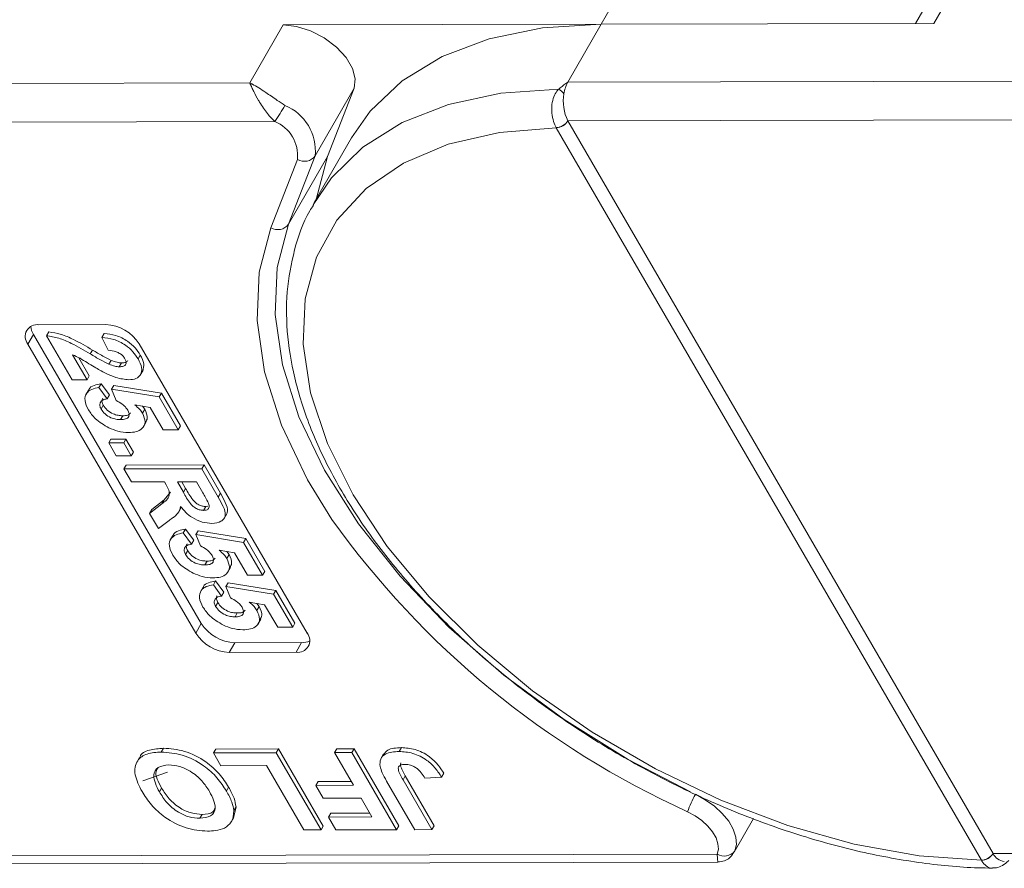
# Model space of a CAD drawing. Header units: millimetres. Extents: x 2628 to 3550, y -116 to 536.
# Tile 34 of 48: x 3267 to 3296, y 354 to 379. Entities that reach past the tile are written whole.
import ezdxf

# ---------------------------------------------------------------- set-up
doc = ezdxf.new("R2010")
doc.units = ezdxf.units.MM

msp = doc.modelspace()

# ---------------------------------------------------------------- linework, layer by layer
at = {"color": 7, "linetype": 'Continuous', "lineweight": 15}
for p, q in [((3284.354, 378.844), (3285.493, 380.827)), ((3294.1, 378.866), (3295.238, 380.848)), ((3294.507, 380.515), (3293.559, 378.865)), ((3275.034, 378.824), (3274.058, 377.125)), ((3275.034, 378.824), (3284.354, 378.844)), ((3283.378, 377.145), (3284.354, 378.844)), ((3294.1, 378.866), (3284.354, 378.844)), ((3274.058, 377.125), (3253.331, 377.079)), ((3304.104, 377.191), (3283.378, 377.145)), ((3275.973, 374.987), (3277.112, 376.97)), ((3276.333, 374.967), (3277.112, 376.97)), ((3253.334, 375.947), (3274.791, 375.995)), ((3283.38, 376.014), (3304.837, 376.061)), ((3283.381, 376.012), (3283.38, 376.014)), ((3295.837, 354.545), (3283.381, 376.012)), ((3283.037, 375.816), (3283.039, 375.813)), ((3283.039, 375.813), (3295.495, 354.347)), ((3277.037, 375.515), (3275.947, 373.617)), ((3275.455, 374.885), (3274.676, 372.882)), ((3275.194, 372.984), (3275.973, 374.987)), ((3276.333, 374.967), (3275.194, 372.984)), ((3276.002, 373.712), (3276.333, 374.967)), ((3267.88, 370.039), (3269.84, 370.044)), ((3267.718, 369.756), (3267.555, 369.473)), ((3272.635, 361.281), (3267.718, 369.756)), ((3268.1, 369.716), (3268.166, 369.83)), ((3268.851, 368.423), (3268.1, 369.716)), ((3269.726, 369.669), (3269.791, 369.782)), ((3269.904, 369.289), (3269.726, 369.669)), ((3272.473, 360.998), (3267.555, 369.473)), ((3269.383, 369.184), (3269.448, 369.297)), ((3270.821, 369.48), (3275.738, 361.005)), ((3268.864, 369.159), (3269.29, 368.424)), ((3269.045, 369.072), (3269.355, 368.538)), ((3269.927, 368.882), (3269.992, 368.995)), ((3270.785, 369.035), (3270.85, 369.149)), ((3270.235, 368.807), (3270.3, 368.92)), ((3270.85, 368.563), (3270.931, 368.705)), ((3269.29, 368.424), (3268.851, 368.423)), ((3269.29, 368.424), (3269.355, 368.538)), ((3269.339, 368.134), (3269.257, 367.992)), ((3269.637, 368.197), (3269.702, 368.31)), ((3269.637, 368.197), (3269.878, 367.867)), ((3269.702, 368.31), (3269.943, 367.98)), ((3270.004, 368.147), (3270.07, 368.26)), ((3270.143, 367.815), (3270.004, 368.147)), ((3270.004, 368.147), (3271.402, 367.921)), ((3270.07, 368.26), (3271.467, 368.035)), ((3269.878, 367.867), (3269.943, 367.98)), ((3271.402, 367.921), (3271.467, 368.035)), ((3271.402, 367.921), (3271.961, 366.958)), ((3271.467, 368.035), (3272.026, 367.071)), ((3269.701, 367.564), (3269.766, 367.678)), ((3271.139, 367.615), (3270.686, 367.692)), ((3270.91, 367.654), (3270.978, 367.561)), ((3270.913, 367.448), (3270.978, 367.561)), ((3271.521, 366.957), (3271.139, 367.615)), ((3270.272, 367.259), (3270.337, 367.372)), ((3270.943, 367.047), (3271.024, 367.189)), ((3271.961, 366.958), (3272.026, 367.071)), ((3269.925, 366.573), (3269.99, 366.686)), ((3269.99, 366.686), (3270.429, 366.687)), ((3270.364, 366.574), (3270.429, 366.687)), ((3270.429, 366.687), (3270.65, 366.307)), ((3271.961, 366.958), (3271.521, 366.957)), ((3269.925, 366.573), (3270.364, 366.574)), ((3270.145, 366.192), (3269.925, 366.573)), ((3270.364, 366.574), (3270.585, 366.193)), ((3270.585, 366.193), (3270.145, 366.192)), ((3270.585, 366.193), (3270.65, 366.307)), ((3270.366, 365.812), (3270.431, 365.925)), ((3270.366, 365.812), (3272.652, 365.817)), ((3270.431, 365.925), (3272.717, 365.93)), ((3272.652, 365.817), (3272.717, 365.93)), ((3272.652, 365.817), (3273.134, 364.987)), ((3272.717, 365.93), (3273.199, 365.1)), ((3270.587, 365.432), (3270.366, 365.812)), ((3271.554, 365.434), (3270.587, 365.432)), ((3271.603, 365.349), (3271.554, 365.434)), ((3272.492, 365.436), (3271.935, 365.435)), ((3271.935, 365.435), (3272.112, 365.128)), ((3272.065, 365.435), (3272.178, 365.242)), ((3272.112, 365.128), (3272.178, 365.242)), ((3272.679, 365.113), (3272.492, 365.436)), ((3271.544, 364.903), (3271.736, 365.129)), ((3273.134, 364.987), (3273.199, 365.1)), ((3271.123, 364.507), (3271.479, 364.79)), ((3271.188, 364.62), (3271.544, 364.903)), ((3271.479, 364.79), (3271.544, 364.903)), ((3271.968, 364.541), (3272.049, 364.682)), ((3272.705, 364.599), (3272.77, 364.712)), ((3272.77, 364.712), (3272.827, 364.722)), ((3271.123, 364.507), (3271.188, 364.62)), ((3271.381, 364.063), (3271.123, 364.507)), ((3273.303, 364.358), (3273.385, 364.499)), ((3271.694, 364.303), (3271.381, 364.063)), ((3271.81, 363.874), (3271.729, 363.733)), ((3272.108, 363.937), (3272.174, 364.051)), ((3272.108, 363.937), (3272.349, 363.608)), ((3272.174, 364.051), (3272.414, 363.721)), ((3272.476, 363.887), (3272.541, 364.001)), ((3272.614, 363.555), (3272.476, 363.887)), ((3272.476, 363.887), (3273.873, 363.662)), ((3272.541, 364.001), (3273.938, 363.775)), ((3272.349, 363.608), (3272.414, 363.721)), ((3273.873, 363.662), (3273.938, 363.775)), ((3273.873, 363.662), (3274.432, 362.699)), ((3273.938, 363.775), (3274.497, 362.812)), ((3272.173, 363.305), (3272.238, 363.418)), ((3273.61, 363.356), (3273.157, 363.433)), ((3273.381, 363.395), (3273.45, 363.302)), ((3273.385, 363.189), (3273.45, 363.302)), ((3273.993, 362.698), (3273.61, 363.356)), ((3272.743, 362.999), (3272.808, 363.113)), ((3273.414, 362.788), (3273.496, 362.929)), ((3274.432, 362.699), (3273.993, 362.698)), ((3274.432, 362.699), (3274.497, 362.812)), ((3272.693, 362.353), (3272.611, 362.212)), ((3272.991, 362.416), (3273.056, 362.529)), ((3272.991, 362.416), (3273.232, 362.087)), ((3273.056, 362.529), (3273.297, 362.2)), ((3273.359, 362.366), (3273.424, 362.479)), ((3273.497, 362.034), (3273.359, 362.366)), ((3273.359, 362.366), (3274.756, 362.141)), ((3273.424, 362.479), (3274.821, 362.254)), ((3273.232, 362.087), (3273.297, 362.2)), ((3274.756, 362.141), (3274.821, 362.254)), ((3274.756, 362.141), (3275.315, 361.177)), ((3274.821, 362.254), (3275.38, 361.291)), ((3273.055, 361.784), (3273.12, 361.897)), ((3274.493, 361.835), (3274.04, 361.912)), ((3274.264, 361.874), (3274.332, 361.781)), ((3274.267, 361.668), (3274.332, 361.781)), ((3274.875, 361.176), (3274.493, 361.835)), ((3273.626, 361.478), (3273.691, 361.592)), ((3272.635, 361.281), (3272.473, 360.998)), ((3274.297, 361.266), (3274.378, 361.408)), ((3275.315, 361.177), (3275.38, 361.291)), ((3275.315, 361.177), (3274.875, 361.176)), ((3273.616, 360.717), (3273.454, 360.434)), ((3275.576, 360.722), (3273.616, 360.717)), ((3275.576, 360.722), (3275.413, 360.439)), ((3275.413, 360.439), (3273.454, 360.434)), ((3271.465, 357.517), (3271.53, 357.63)), ((3272.993, 357.491), (3273.058, 357.605)), ((3272.993, 357.491), (3274.835, 357.496)), ((3273.211, 357.115), (3272.993, 357.491)), ((3273.058, 357.605), (3274.9, 357.609)), ((3274.835, 357.496), (3274.9, 357.609)), ((3274.835, 357.496), (3276.147, 355.235)), ((3274.9, 357.609), (3276.212, 355.349)), ((3276.543, 357.499), (3276.609, 357.613)), ((3276.543, 357.499), (3277.046, 357.5)), ((3277.098, 356.543), (3276.543, 357.499)), ((3276.609, 357.613), (3277.111, 357.614)), ((3277.046, 357.5), (3277.111, 357.614)), ((3277.046, 357.5), (3278.357, 355.24)), ((3277.111, 357.614), (3278.422, 355.354)), ((3277.978, 357.46), (3277.897, 357.318)), ((3278.433, 357.532), (3278.498, 357.646)), ((3270.828, 357.357), (3270.747, 357.215)), ((3271.649, 356.931), (3270.927, 356.671)), ((3274.551, 357.118), (3273.211, 357.115)), ((3275.644, 355.234), (3274.551, 357.118)), ((3279.677, 356.781), (3279.742, 356.894)), ((3275.993, 356.541), (3276.058, 356.654)), ((3276.058, 356.654), (3277.033, 356.656)), ((3278.893, 355.242), (3278.067, 356.666)), ((3278.547, 356.705), (3278.612, 356.819)), ((3278.547, 356.705), (3279.396, 355.243)), ((3278.612, 356.819), (3279.461, 355.356)), ((3279.677, 356.781), (3279.191, 356.751)), ((3271.409, 356.349), (3271.474, 356.462)), ((3273.373, 356.374), (3273.438, 356.488)), ((3275.993, 356.541), (3277.098, 356.543)), ((3276.211, 356.164), (3275.993, 356.541)), ((3277.317, 356.166), (3276.211, 356.164)), ((3277.636, 355.616), (3277.317, 356.166)), ((3273.654, 355.913), (3273.583, 355.586)), ((3273.589, 355.8), (3273.654, 355.913)), ((3276.363, 355.613), (3276.428, 355.726)), ((3276.428, 355.726), (3277.571, 355.729)), ((3272.593, 355.576), (3272.658, 355.689)), ((3273.511, 355.458), (3273.592, 355.6)), ((3276.363, 355.613), (3277.636, 355.616)), ((3276.582, 355.236), (3276.363, 355.613)), ((3288.246, 354.581), (3288.816, 355.573)), ((3276.147, 355.235), (3275.644, 355.234)), ((3276.147, 355.235), (3276.212, 355.349)), ((3278.357, 355.24), (3276.582, 355.236)), ((3278.357, 355.24), (3278.422, 355.354)), ((3279.396, 355.243), (3278.893, 355.242)), ((3279.396, 355.243), (3279.461, 355.356)), ((3317.797, 354.592), (3295.838, 354.544)), ((3287.751, 354.526), (3265.792, 354.477)), ((3266.119, 354.243), (3287.77, 354.291)), ((3295.495, 354.347), (3295.496, 354.344)), ((3295.838, 354.544), (3295.837, 354.545))]:
    msp.add_line(p, q, dxfattribs=at)
at = {"color": 7, "linetype": 'Continuous', "lineweight": 15, "flags": 128}
for points in [[(3277.112, 376.97), (3277.15, 377.241), (3277.071, 377.549), (3276.881, 377.868), (3276.597, 378.174), (3276.24, 378.441), (3275.839, 378.648), (3275.426, 378.779), (3275.034, 378.824)], [(3284.354, 378.844), (3282.636, 378.735), (3281.072, 378.417), (3279.692, 377.897), (3278.521, 377.184), (3277.58, 376.292), (3277.037, 375.515)], [(3283.111, 376.946), (3281.417, 376.82), (3279.878, 376.49), (3278.521, 375.96), (3277.372, 375.241), (3276.451, 374.347), (3275.912, 373.555)], [(3295.495, 354.347), (3293.673, 354.477), (3291.769, 354.819), (3289.82, 355.364), (3287.864, 356.103), (3285.941, 357.02), (3284.088, 358.098), (3282.343, 359.314), (3280.74, 360.645), (3279.311, 362.064), (3278.084, 363.543), (3277.085, 365.053), (3276.332, 366.563), (3275.841, 368.044), (3275.621, 369.466), (3275.678, 370.801), (3276.009, 372.021), (3276.608, 373.104), (3277.463, 374.028), (3278.558, 374.773), (3279.87, 375.326), (3281.374, 375.675), (3283.039, 375.813)], [(3274.676, 372.882), (3274.334, 371.583), (3274.273, 370.167), (3274.492, 368.663), (3274.988, 367.096), (3275.752, 365.496), (3276.463, 364.336)], [(3286.969, 356.347), (3285.148, 357.298), (3283.266, 358.47), (3281.503, 359.772), (3279.891, 361.179), (3278.461, 362.667), (3277.238, 364.208), (3276.244, 365.774), (3275.499, 367.336), (3275.014, 368.865), (3274.8, 370.334), (3274.861, 371.716), (3275.194, 372.984)], [(3287.114, 356.278), (3287.405, 356.12), (3287.671, 355.929), (3287.903, 355.715), (3288.09, 355.487), (3288.225, 355.253), (3288.3, 355.024), (3288.314, 354.811), (3288.266, 354.621)], [(3286.887, 355.768), (3287.105, 355.65), (3287.305, 355.507), (3287.479, 355.346), (3287.619, 355.175), (3287.72, 355), (3287.776, 354.828), (3287.787, 354.668), (3287.751, 354.526)]]:
    msp.add_lwpolyline(points, dxfattribs=at)
at = {"color": 7, "linetype": 'Continuous', "lineweight": 15}
for centre, radius, start, end in [((3284.277, 376.649), 1.027, 151.137, 171.0902), ((3282.679, 376.316), 0.763, 40.1491, 55.5658), ((3284.475, 376.582), 1.233, 169.4134, 207.4295), ((3269.045, 379.937), 6.969, 325.5444, 330.1305), ((3274.525, 375.125), 1.455, 354.5664, 67.2376), ((3274.369, 374.988), 1.091, 354.5664, 67.2376), ((3283.017, 376.248), 0.432, 272.6947, 327.2216), ((3283.018, 376.243), 0.43, 272.7339, 327.5146), ((3275.659, 375.218), 0.391, 238.5972, 323.7029), ((3274.88, 373.216), 0.391, 238.5972, 323.7029), ((3267.825, 369.694), 0.349, 80.921, 219.3383), ((3268.149, 370.028), 0.51, 184.4162, 212.2288), ((3269.787, 368.815), 1.229, 32.7297, 87.5188), ((3297.594, 379.422), 25.964, 215.5235, 245.6452), ((3273.67, 361.946), 1.229, 212.7297, 267.5188), ((3273.507, 361.663), 1.229, 212.7297, 267.5188), ((3275.468, 360.784), 0.349, 260.921, 39.3383), ((3275.593, 361.231), 0.51, 268.0228, 295.8286), ((3289.5, 354.907), 2.751, 150.1208, 161.7639), ((3287.957, 354.848), 0.383, 237.2666, 323.7036), ((3295.474, 354.777), 0.43, 272.7339, 327.5146), ((3295.476, 354.772), 0.429, 272.7662, 327.8058), ((3296.204, 354.711), 0.403, 204.5137, 264.4226)]:
    msp.add_arc(centre, radius, start, end, dxfattribs=at)
for points, knots in [([(3274.058, 377.125), (3274.06, 377.124), (3274.065, 377.121), (3274.085, 377.112), (3274.109, 377.1), (3274.246, 377.028), (3274.483, 376.879), (3274.815, 376.644), (3275.012, 376.516), (3275.088, 376.467)], [0, 0, 0, 0, 0.005088, 0.020369, 0.070807, 0.089086, 0.500311, 0.809226, 1, 1, 1, 1]), ([(3274.791, 375.995), (3274.755, 376.03), (3274.681, 376.101), (3274.568, 376.234), (3274.454, 376.389), (3274.37, 376.52), (3274.27, 376.688), (3274.19, 376.838), (3274.124, 376.976), (3274.097, 377.036), (3274.082, 377.069), (3274.074, 377.087), (3274.067, 377.103), (3274.063, 377.113), (3274.061, 377.118), (3274.059, 377.122), (3274.059, 377.123), (3274.058, 377.125)], [0, 0, 0, 0, 0.1010295, 0.2049461, 0.3371683, 0.4742971, 0.5161999, 0.7436507, 0.8530899, 0.914248, 0.9321698, 0.9601369, 0.976545, 0.9861936, 0.994698, 0.9959318, 1, 1, 1, 1]), ([(3283.378, 377.145), (3283.377, 377.144), (3283.301, 377.092), (3283.209, 377.027), (3283.126, 376.958), (3283.111, 376.946)], [0, 0, 0, 0, 0.012087, 0.82463, 1, 1, 1, 1]), ([(3283.111, 376.946), (3283.091, 376.924), (3283.033, 376.858), (3282.957, 376.711), (3282.902, 376.491), (3282.9, 376.235), (3282.948, 375.996), (3283.009, 375.872), (3283.037, 375.816)], [0, 0, 0, 0, 0.07361, 0.225281, 0.412719, 0.616054, 0.826783, 1, 1, 1, 1]), ([(3275.923, 373.539), (3275.886, 373.484), (3275.622, 373.091), (3275.345, 372.239), (3275.114, 371.007), (3275.135, 369.686), (3275.382, 368.305), (3275.86, 366.878), (3276.562, 365.429), (3277.477, 363.983), (3278.588, 362.565), (3279.876, 361.196), (3281.318, 359.899), (3282.893, 358.692), (3284.576, 357.594), (3286.339, 356.621), (3288.157, 355.788), (3290.001, 355.109), (3291.845, 354.594), (3293.656, 354.256), (3294.977, 354.126), (3295.679, 354.119), (3295.818, 354.117)], [0, 0, 0, 0, 0.008583, 0.060908, 0.11324, 0.166069, 0.219655, 0.27393, 0.328643, 0.383549, 0.438467, 0.49333, 0.548126, 0.602866, 0.657573, 0.712269, 0.766979, 0.821722, 0.876527, 0.931418, 0.986418, 1, 1, 1, 1]), ([(3268.1, 369.716), (3268.22, 369.698), (3268.459, 369.661), (3268.902, 369.465), (3269.2, 369.291), (3269.383, 369.184)], [0, 0, 0, 0, 0.279551, 0.559332, 1, 1, 1, 1]), ([(3268.166, 369.83), (3268.285, 369.811), (3268.524, 369.774), (3268.967, 369.579), (3269.265, 369.404), (3269.448, 369.297)], [0, 0, 0, 0, 0.279551, 0.559332, 1, 1, 1, 1]), ([(3269.726, 369.669), (3269.839, 369.656), (3270.064, 369.629), (3270.401, 369.466), (3270.644, 369.25), (3270.738, 369.107), (3270.785, 369.035)], [0, 0, 0, 0, 0.280752, 0.55897, 0.779275, 1, 1, 1, 1]), ([(3269.791, 369.782), (3269.904, 369.769), (3270.129, 369.743), (3270.466, 369.58), (3270.709, 369.363), (3270.803, 369.22), (3270.85, 369.149)], [0, 0, 0, 0, 0.280752, 0.55897, 0.779275, 1, 1, 1, 1]), ([(3269.448, 369.297), (3269.548, 369.237), (3269.726, 369.131), (3269.911, 369.037), (3269.992, 368.995)], [0, 0, 0, 0, 0.5602349, 1, 1, 1, 1]), ([(3270.399, 369.042), (3270.381, 369.07), (3270.345, 369.125), (3270.253, 369.199), (3270.098, 369.273), (3269.984, 369.282), (3269.904, 369.289)], [0, 0, 0, 0, 0.187236, 0.374084, 0.560696, 1, 1, 1, 1]), ([(3269.83, 368.617), (3269.72, 368.678), (3269.538, 368.777), (3269.293, 368.929), (3269.085, 369.059), (3268.938, 369.126), (3268.864, 369.159)], [0, 0, 0, 0, 0.339985, 0.560186, 0.78038, 1, 1, 1, 1]), ([(3269.383, 369.184), (3269.483, 369.124), (3269.661, 369.018), (3269.846, 368.923), (3269.927, 368.882)], [0, 0, 0, 0, 0.560235, 1, 1, 1, 1]), ([(3269.992, 368.995), (3270.052, 368.972), (3270.158, 368.931), (3270.257, 368.924), (3270.3, 368.92)], [0, 0, 0, 0, 0.5601166, 1, 1, 1, 1]), ([(3270.235, 368.807), (3270.277, 368.809), (3270.36, 368.814), (3270.435, 368.87), (3270.443, 368.955), (3270.414, 369.013), (3270.399, 369.042)], [0, 0, 0, 0, 0.2806635, 0.5594614, 0.7793655, 1, 1, 1, 1]), ([(3270.3, 368.92), (3270.343, 368.922), (3270.426, 368.925), (3270.467, 368.969), (3270.487, 368.99)], [0, 0, 0, 0, 0.520649, 1, 1, 1, 1]), ([(3270.785, 369.035), (3270.828, 368.95), (3270.914, 368.779), (3270.88, 368.572), (3270.737, 368.446), (3270.589, 368.433), (3270.515, 368.427)], [0, 0, 0, 0, 0.280568, 0.55975, 0.779795, 1, 1, 1, 1]), ([(3270.85, 369.149), (3270.895, 369.062), (3270.984, 368.892), (3270.941, 368.757), (3270.92, 368.692)], [0, 0, 0, 0, 0.511088, 1, 1, 1, 1]), ([(3269.927, 368.882), (3269.987, 368.859), (3270.093, 368.818), (3270.192, 368.81), (3270.235, 368.807)], [0, 0, 0, 0, 0.560117, 1, 1, 1, 1]), ([(3270.515, 368.427), (3270.39, 368.44), (3270.166, 368.463), (3269.933, 368.57), (3269.83, 368.617)], [0, 0, 0, 0, 0.558458, 1, 1, 1, 1]), ([(3269.329, 367.548), (3269.285, 367.639), (3269.198, 367.821), (3269.256, 368.033), (3269.416, 368.157), (3269.563, 368.183), (3269.637, 368.197)], [0, 0, 0, 0, 0.279948, 0.559031, 0.779331, 1, 1, 1, 1]), ([(3269.341, 368.115), (3269.343, 368.126), (3269.356, 368.196), (3269.488, 368.267), (3269.631, 368.296), (3269.702, 368.31)], [0, 0, 0, 0, 0.0835018, 0.5413674, 1, 1, 1, 1]), ([(3269.878, 367.867), (3269.832, 367.859), (3269.742, 367.842), (3269.672, 367.765), (3269.653, 367.668), (3269.685, 367.599), (3269.701, 367.564)], [0, 0, 0, 0, 0.2802995, 0.5599611, 0.7800424, 1, 1, 1, 1]), ([(3269.752, 367.878), (3269.749, 367.874), (3269.724, 367.85), (3269.721, 367.78), (3269.751, 367.712), (3269.766, 367.678)], [0, 0, 0, 0, 0.083768, 0.542013, 1, 1, 1, 1]), ([(3269.931, 367.018), (3269.787, 367.1), (3269.529, 367.249), (3269.391, 367.456), (3269.329, 367.548)], [0, 0, 0, 0, 0.558353, 1, 1, 1, 1]), ([(3269.701, 367.564), (3269.736, 367.516), (3269.805, 367.42), (3269.974, 367.311), (3270.137, 367.264), (3270.227, 367.261), (3270.272, 367.259)], [0, 0, 0, 0, 0.279573, 0.558664, 0.778923, 1, 1, 1, 1]), ([(3269.766, 367.678), (3269.801, 367.629), (3269.87, 367.533), (3270.039, 367.425), (3270.202, 367.377), (3270.292, 367.374), (3270.337, 367.372)], [0, 0, 0, 0, 0.279573, 0.558664, 0.778923, 1, 1, 1, 1]), ([(3270.48, 367.538), (3270.459, 367.569), (3270.417, 367.63), (3270.301, 367.729), (3270.203, 367.782), (3270.143, 367.815)], [0, 0, 0, 0, 0.279963, 0.560065, 1, 1, 1, 1]), ([(3270.686, 367.692), (3270.738, 367.649), (3270.83, 367.573), (3270.888, 367.486), (3270.913, 367.448)], [0, 0, 0, 0, 0.559888, 1, 1, 1, 1]), ([(3270.978, 367.561), (3271.021, 367.469), (3271.09, 367.321), (3271.024, 367.221), (3270.998, 367.184)], [0, 0, 0, 0, 0.621608, 1, 1, 1, 1]), ([(3270.272, 367.259), (3270.322, 367.261), (3270.424, 367.266), (3270.517, 367.331), (3270.532, 367.432), (3270.497, 367.503), (3270.48, 367.538)], [0, 0, 0, 0, 0.280898, 0.55946, 0.779497, 1, 1, 1, 1]), ([(3270.337, 367.372), (3270.389, 367.373), (3270.49, 367.376), (3270.542, 367.428), (3270.567, 367.454)], [0, 0, 0, 0, 0.518665, 1, 1, 1, 1]), ([(3270.913, 367.448), (3270.951, 367.358), (3271.027, 367.179), (3270.924, 366.991), (3270.739, 366.892), (3270.581, 366.883), (3270.502, 366.878)], [0, 0, 0, 0, 0.2790069, 0.5586194, 0.7790735, 1, 1, 1, 1]), ([(3270.502, 366.878), (3270.399, 366.886), (3270.214, 366.898), (3270.018, 366.981), (3269.931, 367.018)], [0, 0, 0, 0, 0.5595341, 1, 1, 1, 1]), ([(3271.479, 364.79), (3271.576, 364.861), (3271.711, 364.96), (3271.698, 365.189), (3271.635, 365.295), (3271.603, 365.349)], [0, 0, 0, 0, 0.561022, 0.779295, 1, 1, 1, 1]), ([(3272.178, 365.242), (3272.238, 365.13), (3272.314, 364.99), (3272.459, 364.827), (3272.558, 364.759), (3272.669, 364.718), (3272.736, 364.714), (3272.77, 364.712)], [0, 0, 0, 0, 0.500962, 0.625785, 0.750436, 0.875032, 1, 1, 1, 1]), ([(3272.112, 365.128), (3272.173, 365.016), (3272.249, 364.877), (3272.394, 364.714), (3272.493, 364.646), (3272.604, 364.604), (3272.671, 364.601), (3272.705, 364.599)], [0, 0, 0, 0, 0.500962, 0.625785, 0.750436, 0.875032, 1, 1, 1, 1]), ([(3272.847, 364.81), (3272.817, 364.867), (3272.764, 364.968), (3272.705, 365.068), (3272.679, 365.113)], [0, 0, 0, 0, 0.559921, 1, 1, 1, 1]), ([(3273.134, 364.987), (3273.184, 364.897), (3273.285, 364.718), (3273.363, 364.489), (3273.307, 364.349), (3273.192, 364.246), (3273.044, 364.229), (3272.945, 364.218)], [0, 0, 0, 0, 0.251143, 0.500527, 0.625735, 0.75105, 1, 1, 1, 1]), ([(3273.199, 365.1), (3273.248, 365.011), (3273.347, 364.833), (3273.431, 364.608), (3273.386, 364.514), (3273.372, 364.487)], [0, 0, 0, 0, 0.4173287, 0.8317341, 1, 1, 1, 1]), ([(3272.029, 364.713), (3272.014, 364.653), (3271.99, 364.553), (3271.892, 364.451), (3271.797, 364.374), (3271.728, 364.327), (3271.694, 364.303)], [0, 0, 0, 0, 0.339579, 0.559591, 0.779787, 1, 1, 1, 1]), ([(3272.945, 364.218), (3272.853, 364.225), (3272.67, 364.238), (3272.386, 364.366), (3272.172, 364.537), (3272.077, 364.654), (3272.029, 364.713)], [0, 0, 0, 0, 0.2799536, 0.5589329, 0.7791735, 1, 1, 1, 1]), ([(3272.705, 364.599), (3272.74, 364.601), (3272.812, 364.607), (3272.883, 364.679), (3272.861, 364.761), (3272.847, 364.81)], [0, 0, 0, 0, 0.281129, 0.561183, 1, 1, 1, 1]), ([(3271.801, 363.289), (3271.757, 363.38), (3271.669, 363.562), (3271.727, 363.773), (3271.888, 363.897), (3272.035, 363.924), (3272.108, 363.937)], [0, 0, 0, 0, 0.279948, 0.559031, 0.779331, 1, 1, 1, 1]), ([(3271.812, 363.856), (3271.814, 363.866), (3271.828, 363.936), (3271.96, 364.008), (3272.102, 364.036), (3272.174, 364.051)], [0, 0, 0, 0, 0.083502, 0.541367, 1, 1, 1, 1]), ([(3272.349, 363.608), (3272.304, 363.599), (3272.213, 363.582), (3272.143, 363.505), (3272.125, 363.409), (3272.157, 363.34), (3272.173, 363.305)], [0, 0, 0, 0, 0.2802995, 0.5599611, 0.7800424, 1, 1, 1, 1]), ([(3272.224, 363.619), (3272.22, 363.615), (3272.195, 363.591), (3272.192, 363.521), (3272.223, 363.452), (3272.238, 363.418)], [0, 0, 0, 0, 0.0837684, 0.5420129, 1, 1, 1, 1]), ([(3272.951, 363.279), (3272.93, 363.309), (3272.888, 363.37), (3272.772, 363.47), (3272.674, 363.523), (3272.614, 363.555)], [0, 0, 0, 0, 0.279963, 0.560065, 1, 1, 1, 1]), ([(3272.403, 362.758), (3272.259, 362.841), (3272.001, 362.989), (3271.862, 363.197), (3271.801, 363.289)], [0, 0, 0, 0, 0.558353, 1, 1, 1, 1]), ([(3272.173, 363.305), (3272.207, 363.257), (3272.276, 363.16), (3272.445, 363.052), (3272.608, 363.005), (3272.698, 363.001), (3272.743, 362.999)], [0, 0, 0, 0, 0.279573, 0.558664, 0.778923, 1, 1, 1, 1]), ([(3272.238, 363.418), (3272.272, 363.37), (3272.341, 363.274), (3272.51, 363.165), (3272.673, 363.118), (3272.763, 363.115), (3272.808, 363.113)], [0, 0, 0, 0, 0.279573, 0.558664, 0.778923, 1, 1, 1, 1]), ([(3272.743, 362.999), (3272.794, 363.002), (3272.895, 363.006), (3272.988, 363.072), (3273.003, 363.173), (3272.968, 363.243), (3272.951, 363.279)], [0, 0, 0, 0, 0.280898, 0.55946, 0.779497, 1, 1, 1, 1]), ([(3273.157, 363.433), (3273.209, 363.39), (3273.301, 363.313), (3273.359, 363.227), (3273.385, 363.189)], [0, 0, 0, 0, 0.559888, 1, 1, 1, 1]), ([(3273.45, 363.302), (3273.493, 363.21), (3273.562, 363.062), (3273.495, 362.962), (3273.47, 362.925)], [0, 0, 0, 0, 0.621608, 1, 1, 1, 1]), ([(3272.808, 363.113), (3272.86, 363.114), (3272.961, 363.117), (3273.014, 363.169), (3273.039, 363.194)], [0, 0, 0, 0, 0.518665, 1, 1, 1, 1]), ([(3273.385, 363.189), (3273.422, 363.099), (3273.498, 362.92), (3273.396, 362.732), (3273.21, 362.633), (3273.052, 362.624), (3272.973, 362.619)], [0, 0, 0, 0, 0.279007, 0.558619, 0.779074, 1, 1, 1, 1]), ([(3272.973, 362.619), (3272.87, 362.626), (3272.686, 362.639), (3272.489, 362.722), (3272.403, 362.758)], [0, 0, 0, 0, 0.559534, 1, 1, 1, 1]), ([(3272.683, 361.767), (3272.639, 361.858), (3272.552, 362.04), (3272.61, 362.252), (3272.771, 362.376), (3272.918, 362.403), (3272.991, 362.416)], [0, 0, 0, 0, 0.279948, 0.559031, 0.779331, 1, 1, 1, 1]), ([(3272.695, 362.334), (3272.697, 362.345), (3272.71, 362.415), (3272.842, 362.486), (3272.985, 362.515), (3273.056, 362.529)], [0, 0, 0, 0, 0.083502, 0.541367, 1, 1, 1, 1]), ([(3273.232, 362.087), (3273.187, 362.078), (3273.096, 362.061), (3273.026, 361.984), (3273.007, 361.888), (3273.039, 361.819), (3273.055, 361.784)], [0, 0, 0, 0, 0.2803, 0.559961, 0.780042, 1, 1, 1, 1]), ([(3273.106, 362.097), (3273.103, 362.094), (3273.078, 362.07), (3273.075, 361.999), (3273.105, 361.931), (3273.12, 361.897)], [0, 0, 0, 0, 0.0837684, 0.5420129, 1, 1, 1, 1]), ([(3273.055, 361.784), (3273.09, 361.736), (3273.159, 361.639), (3273.328, 361.531), (3273.491, 361.484), (3273.581, 361.48), (3273.626, 361.478)], [0, 0, 0, 0, 0.279573, 0.558664, 0.778923, 1, 1, 1, 1]), ([(3273.12, 361.897), (3273.155, 361.849), (3273.224, 361.752), (3273.393, 361.644), (3273.556, 361.597), (3273.646, 361.593), (3273.691, 361.592)], [0, 0, 0, 0, 0.279573, 0.558664, 0.778923, 1, 1, 1, 1]), ([(3273.834, 361.758), (3273.813, 361.788), (3273.771, 361.849), (3273.655, 361.949), (3273.557, 362.002), (3273.497, 362.034)], [0, 0, 0, 0, 0.279963, 0.560065, 1, 1, 1, 1]), ([(3274.04, 361.912), (3274.092, 361.869), (3274.184, 361.792), (3274.242, 361.706), (3274.267, 361.668)], [0, 0, 0, 0, 0.5598879, 1, 1, 1, 1]), ([(3274.332, 361.781), (3274.375, 361.689), (3274.444, 361.54), (3274.378, 361.441), (3274.352, 361.403)], [0, 0, 0, 0, 0.621608, 1, 1, 1, 1]), ([(3273.285, 361.237), (3273.141, 361.32), (3272.883, 361.468), (3272.745, 361.676), (3272.683, 361.767)], [0, 0, 0, 0, 0.558353, 1, 1, 1, 1]), ([(3273.626, 361.478), (3273.676, 361.481), (3273.778, 361.485), (3273.871, 361.55), (3273.886, 361.651), (3273.851, 361.722), (3273.834, 361.758)], [0, 0, 0, 0, 0.280898, 0.55946, 0.779497, 1, 1, 1, 1]), ([(3273.691, 361.592), (3273.743, 361.593), (3273.844, 361.596), (3273.896, 361.648), (3273.921, 361.673)], [0, 0, 0, 0, 0.5186651, 1, 1, 1, 1]), ([(3274.267, 361.668), (3274.305, 361.578), (3274.381, 361.399), (3274.278, 361.211), (3274.093, 361.112), (3273.935, 361.103), (3273.856, 361.098)], [0, 0, 0, 0, 0.279007, 0.558619, 0.779074, 1, 1, 1, 1]), ([(3273.856, 361.098), (3273.753, 361.105), (3273.568, 361.118), (3273.372, 361.201), (3273.285, 361.237)], [0, 0, 0, 0, 0.559534, 1, 1, 1, 1]), ([(3270.9, 356.358), (3270.816, 356.526), (3270.648, 356.859), (3270.718, 357.265), (3271.027, 357.488), (3271.319, 357.507), (3271.465, 357.517)], [0, 0, 0, 0, 0.280551, 0.559488, 0.779434, 1, 1, 1, 1]), ([(3270.834, 357.337), (3270.836, 357.35), (3270.854, 357.474), (3271.107, 357.594), (3271.389, 357.618), (3271.53, 357.63)], [0, 0, 0, 0, 0.05675, 0.527711, 1, 1, 1, 1]), ([(3271.465, 357.517), (3271.667, 357.502), (3272.07, 357.473), (3272.685, 357.161), (3273.12, 356.766), (3273.289, 356.505), (3273.373, 356.374)], [0, 0, 0, 0, 0.2799425, 0.558704, 0.7790449, 1, 1, 1, 1]), ([(3271.53, 357.63), (3271.732, 357.616), (3272.135, 357.586), (3272.75, 357.274), (3273.185, 356.879), (3273.354, 356.618), (3273.438, 356.488)], [0, 0, 0, 0, 0.279942, 0.558704, 0.779045, 1, 1, 1, 1]), ([(3277.874, 357.096), (3277.872, 357.171), (3277.866, 357.322), (3278.049, 357.504), (3278.287, 357.522), (3278.433, 357.532)], [0, 0, 0, 0, 0.280122, 0.560355, 1, 1, 1, 1]), ([(3277.976, 357.441), (3278.012, 357.49), (3278.112, 357.626), (3278.347, 357.638), (3278.498, 357.646)], [0, 0, 0, 0, 0.358473, 1, 1, 1, 1]), ([(3278.433, 357.532), (3278.565, 357.525), (3278.828, 357.509), (3279.238, 357.305), (3279.512, 357.038), (3279.622, 356.867), (3279.677, 356.781)], [0, 0, 0, 0, 0.280246, 0.558416, 0.778827, 1, 1, 1, 1]), ([(3278.498, 357.646), (3278.63, 357.638), (3278.894, 357.622), (3279.303, 357.418), (3279.577, 357.152), (3279.687, 356.98), (3279.742, 356.894)], [0, 0, 0, 0, 0.280246, 0.558416, 0.778827, 1, 1, 1, 1]), ([(3278.487, 357.199), (3278.485, 357.197), (3278.468, 357.18), (3278.483, 357.049), (3278.555, 356.921), (3278.612, 356.819)], [0, 0, 0, 0, 0.024971, 0.219843, 1, 1, 1, 1]), ([(3271.685, 357.14), (3271.569, 357.126), (3271.336, 357.098), (3271.184, 356.799), (3271.323, 356.519), (3271.409, 356.349)], [0, 0, 0, 0, 0.279991, 0.559768, 1, 1, 1, 1]), ([(3271.375, 357.063), (3271.349, 357.027), (3271.242, 356.878), (3271.374, 356.642), (3271.474, 356.462)], [0, 0, 0, 0, 0.241235, 1, 1, 1, 1]), ([(3272.879, 356.358), (3272.811, 356.465), (3272.675, 356.679), (3272.353, 356.95), (3271.991, 357.116), (3271.787, 357.132), (3271.685, 357.14)], [0, 0, 0, 0, 0.281021, 0.560116, 0.779939, 1, 1, 1, 1]), ([(3278.067, 356.666), (3278.02, 356.748), (3277.937, 356.893), (3277.893, 357.034), (3277.874, 357.096)], [0, 0, 0, 0, 0.560294, 1, 1, 1, 1]), ([(3278.619, 357.156), (3278.56, 357.152), (3278.472, 357.147), (3278.408, 357.084), (3278.408, 356.942), (3278.485, 356.811), (3278.547, 356.705)], [0, 0, 0, 0, 0.249396, 0.374426, 0.499454, 1, 1, 1, 1]), ([(3278.96, 357.032), (3278.93, 357.053), (3278.871, 357.095), (3278.749, 357.146), (3278.668, 357.152), (3278.619, 357.156)], [0, 0, 0, 0, 0.2806722, 0.5608436, 1, 1, 1, 1]), ([(3279.191, 356.751), (3279.157, 356.805), (3279.096, 356.902), (3279.001, 356.992), (3278.96, 357.032)], [0, 0, 0, 0, 0.561018, 1, 1, 1, 1]), ([(3272.817, 355.199), (3272.613, 355.215), (3272.206, 355.246), (3271.588, 355.564), (3271.154, 355.964), (3270.985, 356.227), (3270.9, 356.358)], [0, 0, 0, 0, 0.279831, 0.558669, 0.779006, 1, 1, 1, 1]), ([(3271.409, 356.349), (3271.476, 356.242), (3271.609, 356.03), (3271.927, 355.756), (3272.29, 355.596), (3272.492, 355.583), (3272.593, 355.576)], [0, 0, 0, 0, 0.281087, 0.560013, 0.779691, 1, 1, 1, 1]), ([(3271.474, 356.462), (3271.541, 356.356), (3271.675, 356.144), (3271.992, 355.87), (3272.355, 355.71), (3272.557, 355.696), (3272.658, 355.689)], [0, 0, 0, 0, 0.281087, 0.560013, 0.779691, 1, 1, 1, 1]), ([(3272.593, 355.576), (3272.71, 355.588), (3272.944, 355.614), (3273.105, 355.908), (3272.965, 356.187), (3272.879, 356.358)], [0, 0, 0, 0, 0.280278, 0.559877, 1, 1, 1, 1]), ([(3273.373, 356.374), (3273.433, 356.264), (3273.541, 356.067), (3273.575, 355.881), (3273.589, 355.8)], [0, 0, 0, 0, 0.560171, 1, 1, 1, 1]), ([(3273.438, 356.488), (3273.498, 356.377), (3273.606, 356.181), (3273.64, 355.995), (3273.654, 355.913)], [0, 0, 0, 0, 0.560171, 1, 1, 1, 1]), ([(3272.658, 355.689), (3272.783, 355.697), (3272.972, 355.709), (3273.024, 355.834), (3273.041, 355.877)], [0, 0, 0, 0, 0.659913, 1, 1, 1, 1]), ([(3273.589, 355.8), (3273.582, 355.679), (3273.569, 355.464), (3273.394, 355.343), (3273.316, 355.289)], [0, 0, 0, 0, 0.559956, 1, 1, 1, 1]), ([(3273.316, 355.289), (3273.233, 355.259), (3273.085, 355.207), (3272.899, 355.201), (3272.817, 355.199)], [0, 0, 0, 0, 0.559564, 1, 1, 1, 1]), ([(3287.768, 354.298), (3287.837, 354.303), (3287.988, 354.313), (3288.173, 354.453), (3288.237, 354.573), (3288.263, 354.622)], [0, 0, 0, 0, 0.327834, 0.726656, 1, 1, 1, 1]), ([(3287.77, 354.291), (3287.77, 354.291), (3287.773, 354.288), (3287.767, 354.329), (3287.755, 354.466), (3287.751, 354.526)], [0, 0, 0, 0, 0.0045186, 0.5696109, 1, 1, 1, 1]), ([(3295.496, 354.344), (3295.5, 354.337), (3295.541, 354.268), (3295.635, 354.169), (3295.744, 354.105), (3295.809, 354.117), (3295.818, 354.119)], [0, 0, 0, 0, 0.048284, 0.487911, 0.927459, 1, 1, 1, 1]), ([(3295.825, 354.125), (3295.862, 354.123), (3295.961, 354.117), (3296.119, 354.194), (3296.228, 354.279), (3296.293, 354.332), (3296.298, 354.336)], [0, 0, 0, 0, 0.210793, 0.570573, 0.968108, 1, 1, 1, 1])]:
    msp.add_open_spline(points, degree=3, knots=knots, dxfattribs=at)

doc.saveas('drawing.dxf')
